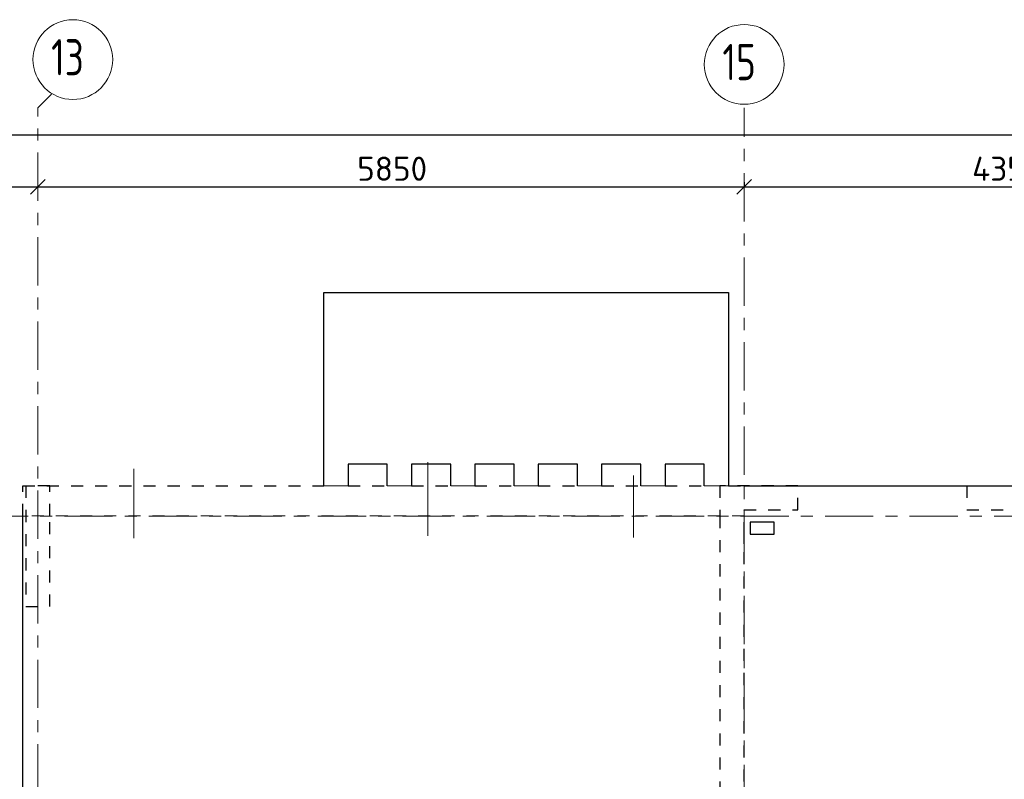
# Model space of a CAD drawing. Header units: metres. Extents: x -38 to 97, y -15 to 21.
# Tile 12 of 229: x 32.7 to 40.85, y 14.22 to 20.51. Entities that reach past the tile are written whole.
import ezdxf

# ---------------------------------------------------------------- set-up
doc = ezdxf.new("R2010")
doc.units = ezdxf.units.M
doc.header["$PDMODE"] = 65
for name, pattern in [('______11', [0.5, 0.4, -0.05, 0, -0.05]), ('______2', [0.0405, 0.03, -0.0105]), ('______3', [0.5, 0.4, -0.1]), ('______5', [1.1, 0.8, -0.1, 0.1, -0.1])]:
    doc.linetypes.add(name, pattern=pattern)
for name, color, linetype, lineweight in [('XR$2$Осевая линия (1)', 7, '______5', 13), ('XR$2$Размерная линия (1)', 7, 'Continuous', 13), ('XR$5$Балка (1)', 7, '______3', 13), ('XR$5$Перекрытие (1)', 7, 'Continuous', 35)]:
    doc.layers.add(name, color=color, linetype=linetype, lineweight=lineweight)
doc.layers.add('XR$7$Стена_ бетон несущ.', color=7, linetype='Continuous', lineweight=70, true_color=0xb4b496)
doc.styles.add('ISOCPEUR', font='txt')
doc.dimstyles.new('DIMSTYLE_3', dxfattribs={"dimtxt": 0.2, "dimasz": 0.2, "dimexe": 0, "dimexo": 0, "dimgap": 0.1, "dimtad": 2, "dimdec": 0, "dimlfac": 1000, "dimrnd": 5, "dimzin": 12, "dimdsep": 46, "dimtxsty": 'ISOCPEUR', "dimblk1": 'ALL_ML_STRICH', "dimblk2": 'ALL_ML_STRICH', "dimsah": 1, "dimcen": 0, "dimclrd": 7, "dimclre": 256, "dimclrt": 7, "dimadec": 0, "dimazin": 0, "dimtfac": 1, "dimtdec": 0, "dimtix": 1, "dimtmove": 2, "dimatfit": 3, "dimfxl": 0, "dimtzin": 0, "dimlwd": 0, "dimlwe": -3, "dimarcsym": 0})
doc.dimstyles.new('DIMSTYLE_5', dxfattribs={"dimtxt": 0.2, "dimasz": 0.2, "dimexe": 0, "dimexo": 0, "dimgap": 0.1, "dimtad": 2, "dimdec": 0, "dimlfac": 1000, "dimrnd": 5, "dimzin": 12, "dimdsep": 46, "dimtxsty": 'ISOCPEUR', "dimblk1": 'ALL_ML_STRICH', "dimblk2": 'ALL_ML_STRICH', "dimsah": 1, "dimcen": 0, "dimclrd": 7, "dimclre": 256, "dimclrt": 7, "dimadec": 0, "dimazin": 0, "dimtfac": 1, "dimtdec": 0, "dimtix": 1, "dimtmove": 2, "dimatfit": 3, "dimfxl": 0, "dimtvp": 1.2, "dimtzin": 0, "dimlwd": 0, "dimlwe": -3, "dimarcsym": 0})

# ---------------------------------------------------------------- blocks, each defined once
blk = doc.blocks.new('ALL_ML_STRICH')
at = {"color": 0, "linetype": 'ByBlock', "lineweight": -2}
for p, q in [((0, -0.5), (0, 0.5)), ((-1, 0), (0.5, 0)), ((-0.3, -0.3), (0.3, 0.3))]:
    blk.add_line(p, q, dxfattribs=at)
blk = doc.blocks.new('*D11')
at = {"layer": 'DEFPOINTS', "color": 7, "linetype": 'Continuous', "lineweight": 13, "transparency": 33554687}
for p in [(0.5, 19.5574), (0.5, 19.3768), (61.6, 17.1197)]:
    blk.add_point(p, dxfattribs=at)
at = {"layer": 'XR$2$Размерная линия (1)', "color": 9, "linetype": 'Continuous', "lineweight": -2, "true_color": 0xc7c7c7, "transparency": 33554687}
for p, q in [((0.5, 19.3568), (0.5, 19.5574)), ((61.6, 17.1397), (61.6, 19.5574))]:
    blk.add_line(p, q, dxfattribs=at)
at = {"layer": 'XR$2$Размерная линия (1)', "color": 7, "linetype": 'Continuous', "lineweight": -2, "transparency": 33554687}
blk.add_line((0.5, 19.5574), (61.6, 19.5574), dxfattribs=at)
at = {"layer": 'XR$2$Размерная линия (1)', "color": 7, "linetype": 'Continuous', "lineweight": 13, "transparency": 33554687, "xscale": 0.2, "yscale": 0.2, "zscale": 0.2, "rotation": 180}
blk.add_blockref('ALL_ML_STRICH', (0.5, 19.5574), dxfattribs=at)
at = {"layer": 'XR$2$Размерная линия (1)', "color": 7, "linetype": 'Continuous', "lineweight": 13, "transparency": 33554687, "xscale": 0.2, "yscale": 0.2, "zscale": 0.2}
blk.add_blockref('ALL_ML_STRICH', (61.6, 19.5574), dxfattribs=at)
at = {"layer": 'XR$2$Размерная линия (1)', "color": 7, "linetype": 'Continuous', "lineweight": 13, "transparency": 33554687, "insert": (31.1, 19.7074), "char_height": 0.2, "width": 1, "attachment_point": 5, "style": 'ISOCPEUR'}
blk.add_mtext('\\A1;{61100}', dxfattribs=at)
blk = doc.blocks.new('*D33')
at = {"layer": 'DEFPOINTS', "color": 7, "linetype": 'Continuous', "lineweight": 13, "transparency": 33554687}
for p in [(32.55, 19.1352), (32.55, 19.1261), (32.85, 19.1352)]:
    blk.add_point(p, dxfattribs=at)
at = {"layer": 'XR$2$Размерная линия (1)', "color": 9, "linetype": 'Continuous', "lineweight": -2, "true_color": 0xc7c7c7, "transparency": 33554687}
for p, q in [((32.55, 19.1261), (32.55, 19.1261)), ((32.85, 19.1261), (32.85, 19.1261))]:
    blk.add_line(p, q, dxfattribs=at)
at = {"layer": 'XR$2$Размерная линия (1)', "color": 7, "linetype": 'Continuous', "lineweight": -2, "transparency": 33554687}
blk.add_line((32.55, 19.1261), (32.85, 19.1261), dxfattribs=at)
at = {"layer": 'XR$2$Размерная линия (1)', "color": 7, "linetype": 'Continuous', "lineweight": 13, "transparency": 33554687, "xscale": 0.2, "yscale": 0.2, "zscale": 0.2, "rotation": 180}
blk.add_blockref('ALL_ML_STRICH', (32.55, 19.1261), dxfattribs=at)
at = {"layer": 'XR$2$Размерная линия (1)', "color": 7, "linetype": 'Continuous', "lineweight": 13, "transparency": 33554687, "xscale": 0.2, "yscale": 0.2, "zscale": 0.2}
blk.add_blockref('ALL_ML_STRICH', (32.85, 19.1261), dxfattribs=at)
at = {"layer": 'XR$2$Размерная линия (1)', "color": 7, "linetype": 'Continuous', "lineweight": 13, "transparency": 33554687, "insert": (32.4139, 19.3782), "char_height": 0.2, "width": 0.6, "attachment_point": 5, "style": 'ISOCPEUR'}
blk.add_mtext('\\A1;{300}', dxfattribs=at)
blk = doc.blocks.new('*D34')
at = {"layer": 'DEFPOINTS', "color": 7, "linetype": 'Continuous', "lineweight": 13, "transparency": 33554687}
for p in [(38.7, 19.1856), (32.85, 19.1352), (32.85, 19.1261)]:
    blk.add_point(p, dxfattribs=at)
at = {"layer": 'XR$2$Размерная линия (1)', "color": 9, "linetype": 'Continuous', "lineweight": -2, "true_color": 0xc7c7c7, "transparency": 33554687}
for p, q in [((38.7, 19.1656), (38.7, 19.1261)), ((32.85, 19.1261), (32.85, 19.1261))]:
    blk.add_line(p, q, dxfattribs=at)
at = {"layer": 'XR$2$Размерная линия (1)', "color": 7, "linetype": 'Continuous', "lineweight": -2, "transparency": 33554687}
blk.add_line((32.85, 19.1261), (38.7, 19.1261), dxfattribs=at)
at = {"layer": 'XR$2$Размерная линия (1)', "color": 7, "linetype": 'Continuous', "lineweight": 13, "transparency": 33554687, "xscale": 0.2, "yscale": 0.2, "zscale": 0.2, "rotation": 180}
blk.add_blockref('ALL_ML_STRICH', (32.85, 19.1261), dxfattribs=at)
at = {"layer": 'XR$2$Размерная линия (1)', "color": 7, "linetype": 'Continuous', "lineweight": 13, "transparency": 33554687, "xscale": 0.2, "yscale": 0.2, "zscale": 0.2}
blk.add_blockref('ALL_ML_STRICH', (38.7, 19.1261), dxfattribs=at)
at = {"layer": 'XR$2$Размерная линия (1)', "color": 7, "linetype": 'Continuous', "lineweight": 13, "transparency": 33554687, "insert": (35.785, 19.2761), "char_height": 0.2, "width": 0.8, "attachment_point": 5, "style": 'ISOCPEUR'}
blk.add_mtext('\\A1;{5850}', dxfattribs=at)
blk = doc.blocks.new('*D35')
at = {"layer": 'DEFPOINTS', "color": 7, "linetype": 'Continuous', "lineweight": 13, "transparency": 33554687}
for p in [(38.7, 19.1856), (38.7, 19.1261), (43.05, 19.1044)]:
    blk.add_point(p, dxfattribs=at)
at = {"layer": 'XR$2$Размерная линия (1)', "color": 9, "linetype": 'Continuous', "lineweight": -2, "true_color": 0xc7c7c7, "transparency": 33554687}
for p, q in [((38.7, 19.1656), (38.7, 19.1261)), ((43.05, 19.1244), (43.05, 19.1261))]:
    blk.add_line(p, q, dxfattribs=at)
at = {"layer": 'XR$2$Размерная линия (1)', "color": 7, "linetype": 'Continuous', "lineweight": -2, "transparency": 33554687}
blk.add_line((38.7, 19.1261), (43.05, 19.1261), dxfattribs=at)
at = {"layer": 'XR$2$Размерная линия (1)', "color": 7, "linetype": 'Continuous', "lineweight": 13, "transparency": 33554687, "xscale": 0.2, "yscale": 0.2, "zscale": 0.2, "rotation": 180}
blk.add_blockref('ALL_ML_STRICH', (38.7, 19.1261), dxfattribs=at)
at = {"layer": 'XR$2$Размерная линия (1)', "color": 7, "linetype": 'Continuous', "lineweight": 13, "transparency": 33554687, "xscale": 0.2, "yscale": 0.2, "zscale": 0.2}
blk.add_blockref('ALL_ML_STRICH', (43.05, 19.1261), dxfattribs=at)
at = {"layer": 'XR$2$Размерная линия (1)', "color": 7, "linetype": 'Continuous', "lineweight": 13, "transparency": 33554687, "insert": (40.875, 19.2761), "char_height": 0.2, "width": 0.8, "attachment_point": 5, "style": 'ISOCPEUR'}
blk.add_mtext('\\A1;{4350}', dxfattribs=at)

msp = doc.modelspace()

# ---------------------------------------------------------------- linework, layer by layer
at = {"color": 52, "linetype": 'Continuous', "lineweight": 13, "transparency": 33554687}
for p, q in [((36.079, 16.8457), (36.079, 16.2357)), ((36.079, 16.8457), (36.079, 16.2357)), ((33.6454, 16.7902), (33.6454, 16.2178)), ((33.6454, 16.7902), (33.6454, 16.2178)), ((37.7851, 16.736), (37.7851, 16.2228)), ((37.7851, 16.736), (37.7851, 16.2228))]:
    msp.add_line(p, q, dxfattribs=at)
at = {"layer": 'XR$2$Осевая линия (1)', "color": 253, "linetype": '______11', "lineweight": 13, "true_color": 0xa0a0a0, "transparency": 33554687}
for p, q in [((32.85, 19.78), (32.9631, 19.8931)), ((32.85, -3.39), (32.85, 19.78)), ((38.7, 8.34), (38.7, 19.78)), ((-2.63, 16.4), (62.6, 16.4))]:
    msp.add_line(p, q, dxfattribs=at)
at = {"layer": 'XR$2$Осевая линия (1)', "color": 7, "linetype": 'Continuous', "lineweight": 13, "transparency": 33554687}
for centre in [(33.1404, 20.1801), (38.7004, 20.1401)]:
    msp.add_circle(centre, 0.3304, dxfattribs=at)
at = {"layer": 'XR$5$Балка (1)', "color": 7, "linetype": '______2', "lineweight": 25, "transparency": 33554687}
for p, q in [((32.725, 16.4002), (32.725, 16.6502)), ((32.725, 16.6502), (35.2199, 16.6502)), ((35.4199, 16.6502), (35.7449, 16.6502)), ((35.9449, 16.6502), (36.2699, 16.6502)), ((36.4699, 16.6502), (36.7949, 16.6502)), ((36.9949, 16.6502), (37.3199, 16.6502)), ((37.5199, 16.6502), (37.8449, 16.6502)), ((38.0449, 16.6502), (38.3699, 16.6502)), ((38.5699, 16.6502), (38.7, 16.6502))]:
    msp.add_line(p, q, dxfattribs=at)
at = {"layer": 'XR$5$Балка (1)', "color": 7, "linetype": '______2', "lineweight": 18, "transparency": 33554687}
for p, q in [((35.2199, 16.6502), (35.4199, 16.6502)), ((35.7449, 16.6502), (35.9449, 16.6502)), ((36.2699, 16.6502), (36.4699, 16.6502)), ((36.7949, 16.6502), (36.9949, 16.6502)), ((37.3199, 16.6502), (37.5199, 16.6502)), ((37.8449, 16.6502), (38.0449, 16.6502)), ((38.3699, 16.6502), (38.5699, 16.6502)), ((38.7, 16.6502), (38.7, 16.6502))]:
    msp.add_line(p, q, dxfattribs=at)
at = {"layer": 'XR$5$Перекрытие (1)', "color": 7, "linetype": 'Continuous', "lineweight": 25, "transparency": 33554687}
for p, q in [((35.2199, 16.8302), (35.2199, 18.2502)), ((35.2199, 18.2502), (38.5699, 18.2502)), ((38.5699, 18.2502), (38.5699, 16.8302)), ((35.2199, 16.6502), (35.2199, 16.8302)), ((35.4199, 16.8302), (35.4199, 16.6502)), ((35.7449, 16.8302), (35.4199, 16.8302)), ((35.7449, 16.6502), (35.7449, 16.8302)), ((36.2699, 16.8302), (35.9449, 16.8302)), ((35.9449, 16.8302), (35.9449, 16.6502)), ((36.2699, 16.6502), (36.2699, 16.8302)), ((36.7949, 16.8302), (36.4699, 16.8302)), ((36.4699, 16.8302), (36.4699, 16.6502)), ((36.7949, 16.6502), (36.7949, 16.8302)), ((36.9949, 16.8302), (36.9949, 16.6502)), ((37.3199, 16.8302), (36.9949, 16.8302)), ((37.3199, 16.6502), (37.3199, 16.8302)), ((37.5199, 16.8302), (37.5199, 16.6502)), ((37.8449, 16.8302), (37.5199, 16.8302)), ((37.8449, 16.6502), (37.8449, 16.8302)), ((38.0449, 16.8302), (38.0449, 16.6502)), ((38.3699, 16.8302), (38.0449, 16.8302)), ((38.3699, 16.6502), (38.3699, 16.8302)), ((38.5699, 16.8302), (38.5699, 16.6502)), ((38.7, 16.6502), (41.0797, 16.6502)), ((32.725, -0.2498), (32.725, 16.4002)), ((38.95, 16.3503), (38.75, 16.3502)), ((38.75, 16.3502), (38.75, 16.2503)), ((38.95, 16.2504), (38.95, 16.3503)), ((38.75, 16.2503), (38.95, 16.2504))]:
    msp.add_line(p, q, dxfattribs=at)
at = {"layer": 'XR$5$Перекрытие (1)', "color": 7, "linetype": '______2', "lineweight": 18, "transparency": 33554687}
for p, q in [((35.4199, 16.6502), (35.2199, 16.6502)), ((35.4199, 16.6502), (35.2199, 16.6502)), ((35.9449, 16.6502), (35.7449, 16.6502)), ((35.9449, 16.6502), (35.7449, 16.6502)), ((36.4699, 16.6502), (36.2699, 16.6502)), ((36.4699, 16.6502), (36.2699, 16.6502)), ((36.9949, 16.6502), (36.7949, 16.6502)), ((36.9949, 16.6502), (36.7949, 16.6502)), ((37.5199, 16.6502), (37.3199, 16.6502)), ((37.5199, 16.6502), (37.3199, 16.6502)), ((38.0449, 16.6502), (37.8449, 16.6502)), ((38.0449, 16.6502), (37.8449, 16.6502)), ((38.5699, 16.6502), (38.3699, 16.6502)), ((38.5699, 16.6502), (38.3699, 16.6502)), ((38.7, 16.6502), (38.7, 16.4002)), ((38.7, 16.4002), (32.725, 16.4002))]:
    msp.add_line(p, q, dxfattribs=at)
at = {"layer": 'XR$7$Стена_ бетон несущ.', "color": 253, "linetype": '______2', "lineweight": -3, "true_color": 0xa0a0a0, "transparency": 33554687}
for p, q in [((32.95, 16.65), (32.75, 16.65)), ((32.75, 16.65), (32.75, 15.65)), ((32.95, 16.4), (32.95, 16.65)), ((38.5, 16.65), (38.5, 16.4)), ((39.145, 16.65), (38.5, 16.65)), ((39.145, 16.45), (39.145, 16.65)), ((40.545, 16.65), (45.65, 16.65)), ((40.545, 16.65), (40.545, 16.45)), ((32.95, 15.65), (32.95, 16.4)), ((38.5, 16.4), (38.5, 10.6)), ((38.7, 16.2493), (38.7, 16.45)), ((38.7, 16.45), (39.145, 16.45)), ((40.545, 16.45), (40.8797, 16.45)), ((38.7, 16.1693), (38.7, 16.2493)), ((38.7, 9), (38.7, 16.1693)), ((32.75, 15.65), (32.95, 15.65))]:
    msp.add_line(p, q, dxfattribs=at)

# ---------------------------------------------------------------- texts
at = {"layer": 'XR$2$Осевая линия (1)', "color": 7, "linetype": 'Continuous', "lineweight": 13, "transparency": 33554687, "char_height": 0.3, "width": 0.472281, "attachment_point": 7, "style": 'ISOCPEUR'}
for s, insert in [('\\W0.75;13', (32.9604, 20.0496)), ('\\W0.75;15', (38.5204, 20.0096))]:
    msp.add_mtext(s, dxfattribs=dict(at, insert=insert))

# ---------------------------------------------------------------- dimensions: what is measured, and where the dimension line sits
at = {"layer": 'XR$2$Размерная линия (1)', "color": 7, "linetype": 'Continuous', "lineweight": 13, "transparency": 33554687}
for base, p1, p2, dimstyle, picture, middle in [((61.6, 19.5574), (0.5, 19.3568), (61.6, 17.1397), 'DIMSTYLE_3', '*D11', (31.1, 19.7074)), ((32.85, 19.1261), (32.55, 19.1261), (32.85, 19.1261), 'DIMSTYLE_5', '*D33', (32.4139, 19.3782)), ((38.7, 19.1261), (32.85, 19.1261), (38.7, 19.1656), 'DIMSTYLE_3', '*D34', (35.785, 19.2761)), ((43.05, 19.1261), (38.7, 19.1656), (43.05, 19.1244), 'DIMSTYLE_3', '*D35', (40.875, 19.2761))]:
    dim = msp.add_linear_dim(base=base, p1=p1, p2=p2, dimstyle=dimstyle, override={"dimpost": '<>', "dimclrd": 7, "dimclre": 9, "dimclrt": 7, "dimlwd": 0, "dimlwe": 65533}, dxfattribs=at)
    dim.commit()
    dim.dimension.update_dxf_attribs({"geometry": picture, "text_midpoint": middle, "dimtype": 160})

doc.saveas('drawing.dxf')
